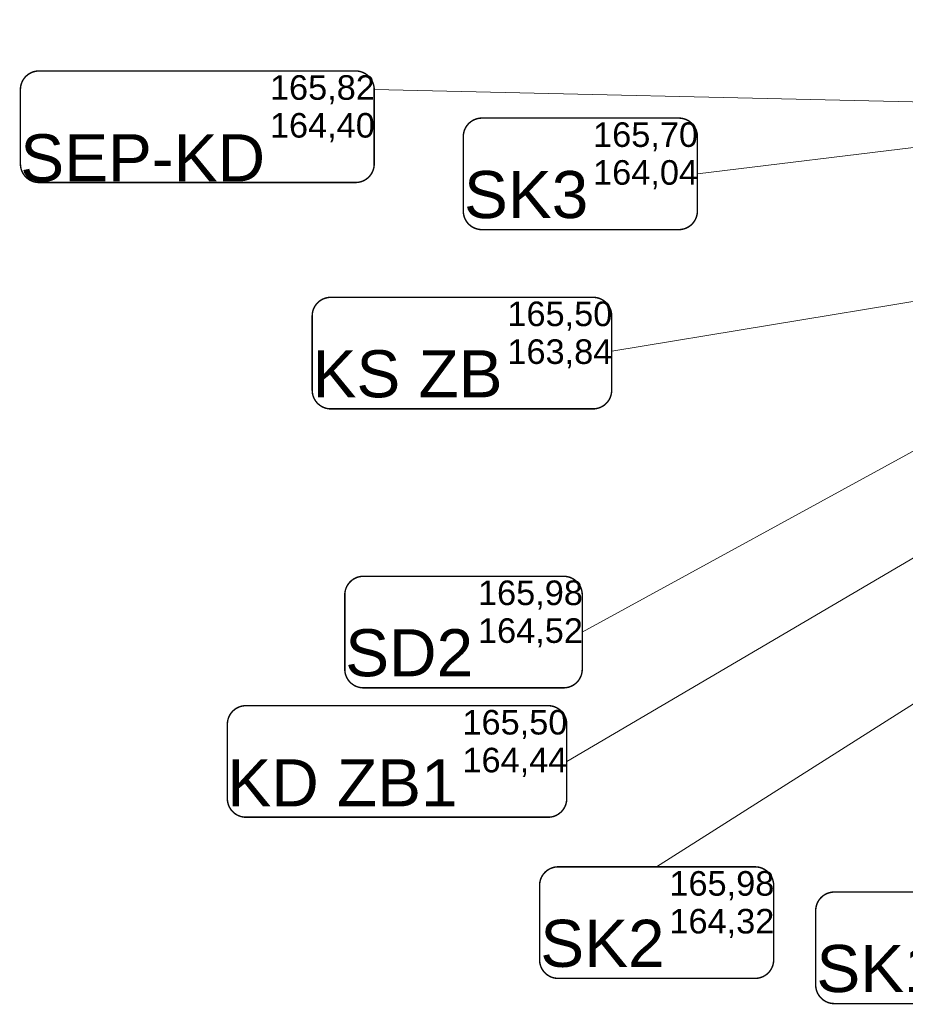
# Model space of a CAD drawing. Header units: millimetres. Extents: x 19047 to 276906, y -533553 to -451719.
# Tile 1 of 36: x 19047 to 37470, y -503187 to -482709. Entities that reach past the tile are written whole.
import ezdxf
from ezdxf.lldxf.tags import DXFTag

# ---------------------------------------------------------------- set-up
doc = ezdxf.new("R2010")
doc.units = ezdxf.units.MM
doc.header["$MEASUREMENT"] = 0
doc.layers.add('IS_Węzeł_sieci_kanalizacyjnej_-_opisy', color=7, linetype='Continuous')
tags = doc.linetypes.add('SOLID', pattern=[10, 10, 0]).pattern_tags.tags
tags[6:7] = [DXFTag(74, 4), DXFTag(75, 0), DXFTag(340, '0'), DXFTag(46, 0.0), DXFTag(50, 0.0), DXFTag(44, 0.0), DXFTag(45, 0.0)]
tags[4:5] = [DXFTag(74, 4), DXFTag(75, 0), DXFTag(340, '0'), DXFTag(46, 0.0), DXFTag(50, 0.0), DXFTag(44, 0.0), DXFTag(45, 0.0)]

msp = doc.modelspace()

# ---------------------------------------------------------------- linework, layer by layer
at = {"layer": 'IS_Węzeł_sieci_kanalizacyjnej_-_opisy', "linetype": 'SOLID', "lineweight": 20, "ltscale": 10}
for p, q in [((30750, -495445), (54184, -482635)), ((26422, -484162), (47944, -484654)), ((33145, -485915), (41854, -484859)), ((32297, -500328), (52937, -487217)), ((31362, -489606), (41177, -487983)), ((30427, -498136), (47242, -488259))]:
    msp.add_line(p, q, dxfattribs=at)
at = {"layer": 'IS_Węzeł_sieci_kanalizacyjnej_-_opisy', "linetype": 'SOLID', "ltscale": 10}
for points in [[(19449, -486095, 30, 30, 0), (26035, -486095, 30, 30, 0.414214), (26422, -485708, 30, 30, 0), (26422, -484162, 30, 30, 0.414214), (26035, -483775, 30, 30, 0), (19449, -483775, 30, 30, 0.414214), (19062, -484162, 30, 30, 0), (19062, -485708, 30, 30, 0.414214), (19449, -486095, 30, 30, 0)], [(28662, -487075, 30, 30, 0), (32759, -487075, 30, 30, 0.414214), (33145, -486688, 30, 30, 0), (33145, -485142, 30, 30, 0.414214), (32759, -484755, 30, 30, 0), (28662, -484755, 30, 30, 0.414214), (28275, -485142, 30, 30, 0), (28275, -486688, 30, 30, 0.414214), (28662, -487075, 30, 30, 0)], [(25519, -490803, 30, 30, 0), (30975, -490803, 30, 30, 0.414214), (31362, -490416, 30, 30, 0), (31362, -488869, 30, 30, 0.414214), (30975, -488483, 30, 30, 0), (25519, -488483, 30, 30, 0.414214), (25132, -488869, 30, 30, 0), (25132, -490416, 30, 30, 0.414214), (25519, -490803, 30, 30, 0)], [(26197, -496605, 30, 30, 0), (30363, -496605, 30, 30, 0.414214), (30750, -496218, 30, 30, 0), (30750, -494671, 30, 30, 0.414214), (30363, -494285, 30, 30, 0), (26197, -494285, 30, 30, 0.414214), (25810, -494671, 30, 30, 0), (25810, -496218, 30, 30, 0.414214), (26197, -496605, 30, 30, 0)], [(23753, -499296, 30, 30, 0), (30040, -499296, 30, 30, 0.414214), (30427, -498909, 30, 30, 0), (30427, -497363, 30, 30, 0.414214), (30040, -496976, 30, 30, 0), (23753, -496976, 30, 30, 0.414214), (23367, -497363, 30, 30, 0), (23367, -498909, 30, 30, 0.414214), (23753, -499296, 30, 30, 0)], [(30249, -502648, 30, 30, 0), (34345, -502648, 30, 30, 0.414214), (34732, -502262, 30, 30, 0), (34732, -500715, 30, 30, 0.414214), (34345, -500328, 30, 30, 0), (30249, -500328, 30, 30, 0.414214), (29862, -500715, 30, 30, 0), (29862, -502262, 30, 30, 0.414214), (30249, -502648, 30, 30, 0)], [(35993, -503172, 30, 30, 0), (40090, -503172, 30, 30, 0.414214), (40476, -502785, 30, 30, 0), (40476, -501239, 30, 30, 0.414214), (40090, -500852, 30, 30, 0), (35993, -500852, 30, 30, 0.414214), (35606, -501239, 30, 30, 0), (35606, -502785, 30, 30, 0.414214), (35993, -503172, 30, 30, 0)]]:
    msp.add_lwpolyline(points, format="xyseb", dxfattribs=at)

# ---------------------------------------------------------------- texts
for s, insert, char_height, attachment_point in [('\\fArial|b0|i0;165,82', (24252, -484470), 511.2, 7), ('{\\fArial|b0|i0|c0|p0;164,40}', (24252, -484650), 511.2, 1), ('\\fArial|b0|i0;SEP-KD', (24152, -486085), 979.2, 9), ('\\fArial|b0|i0;165,70', (30975, -485450), 511.2, 7), ('\\fArial|b0|i0;164,04', (30975, -485630), 511.2, 1), ('\\fArial|b0|i0;SK3', (30875, -486849), 979.2, 9), ('\\fArial|b0|i0;165,50', (29192, -489177), 511.2, 7), ('\\fArial|b0|i0;163,84', (29192, -489357), 511.2, 1), ('\\fArial|b0|i0;KS ZB', (29092, -490577), 979.2, 9), ('\\fArial|b0|i0;165,98', (28580, -494979), 511.2, 7), ('\\fArial|b0|i0;164,52', (28580, -495159), 511.2, 1), ('\\fArial|b0|i0;SD2', (28480, -496379), 979.2, 9), ('\\fArial|b0|i0;165,50', (28257, -497671), 511.2, 7), ('\\fArial|b0|i0;164,44', (28257, -497851), 511.2, 1), ('\\fArial|b0|i0;KD ZB1', (28157, -499070), 979.2, 9), ('\\fArial|b0|i0;165,98', (32562, -501023), 511.2, 7), ('\\fArial|b0|i0;164,32', (32562, -501203), 511.2, 1), ('\\fArial|b0|i0;SK2', (32462, -502422), 979.2, 9), ('\\fArial|b0|i0;SK1', (38206, -502946), 979.2, 9)]:
    msp.add_mtext(s, dxfattribs=dict(at, insert=insert, char_height=char_height, attachment_point=attachment_point))

doc.saveas('drawing.dxf')
